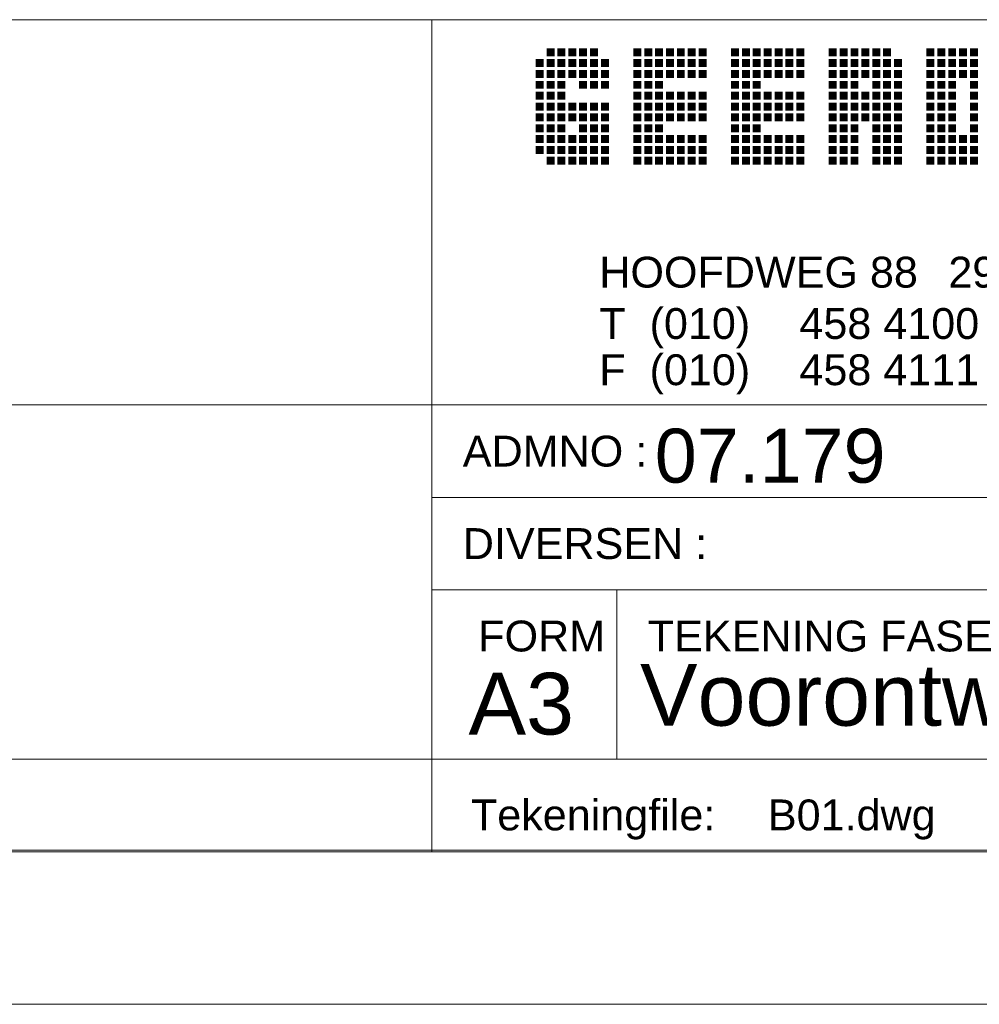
# Model space of a CAD drawing. Header units: millimetres. Extents: x 0 to 84100, y 0 to 59400.
# Tile 7 of 10: x 72936 to 79160, y 0 to 6390. Entities that reach past the tile are written whole.
import ezdxf

# ---------------------------------------------------------------- set-up
doc = ezdxf.new("R2010")
doc.units = ezdxf.units.MM
doc.header["$LTSCALE"] = 1016
doc.layers.get('0').update_dxf_attribs({"lineweight": 0})
for name, color, linetype, lineweight in [('00att025', 2, 'Continuous', 0), ('00kad025', 2, 'Continuous', 0), ('00kad070', 5, 'Continuous', 0), ('BL$2----', 7, 'Continuous', 0), ('BL$4----', 7, 'Continuous', 0), ('LAAG_1', 160, 'Continuous', 0)]:
    doc.layers.add(name, color=color, linetype=linetype, lineweight=lineweight)
doc.styles.add('Arial', font='Arial')

# ---------------------------------------------------------------- blocks, each defined once
blk = doc.blocks.new('Groep-3')
at = {"layer": '00kad025', "color": 19, "linetype": 'Continuous', "lineweight": 0}
blk.add_line((-44768.9, -29700), (39331.1, -29700), dxfattribs=at)
at = {"layer": '00kad070', "color": 19, "linetype": 'Continuous', "lineweight": 0}
blk.add_line((-43768.9, -28700), (38331.1, -28700), dxfattribs=at)
blk = doc.blocks.new('Groep-4')
at = {"layer": 'LAAG_1', "linetype": 'Continuous', "lineweight": 0}
for points in [[(31584.5, -23495.7), (31584.5, -23547.4), (31636.3, -23547.4), (31636.3, -23495.7), (31632.4, -23495.7)], [(31654.9, -23495.7), (31654.9, -23547.4), (31706.7, -23547.4), (31706.7, -23495.7), (31702.8, -23495.7)], [(31725.3, -23495.7), (31725.3, -23547.4), (31777.1, -23547.4), (31777.1, -23495.7), (31773.2, -23495.7)], [(31795.7, -23495.7), (31795.7, -23547.4), (31847.5, -23547.4), (31847.5, -23495.7), (31843.6, -23495.7)], [(31866.1, -23495.7), (31866.1, -23547.4), (31917.9, -23547.4), (31917.9, -23495.7), (31914, -23495.7)], [(32147.8, -23495.7), (32147.8, -23547.4), (32199.5, -23547.4), (32199.5, -23495.7), (32195.6, -23495.7)], [(32218.2, -23495.7), (32218.2, -23547.4), (32269.9, -23547.4), (32269.9, -23495.7), (32266, -23495.7)], [(32288.5, -23495.7), (32288.5, -23547.4), (32340.3, -23547.4), (32340.3, -23495.7), (32336.4, -23495.7)], [(32359, -23495.7), (32359, -23547.4), (32410.7, -23547.4), (32410.7, -23495.7), (32406.8, -23495.7)], [(32429.4, -23495.7), (32429.4, -23547.4), (32481.1, -23547.4), (32481.1, -23495.7), (32477.2, -23495.7)], [(32499.8, -23495.7), (32499.8, -23547.4), (32551.5, -23547.4), (32551.5, -23495.7), (32547.6, -23495.7)], [(32570.2, -23495.7), (32570.2, -23547.4), (32621.9, -23547.4), (32621.9, -23495.7), (32618, -23495.7)], [(32781.4, -23495.7), (32781.4, -23547.4), (32833.1, -23547.4), (32833.1, -23495.7), (32829.2, -23495.7)], [(32851.8, -23495.7), (32851.8, -23547.4), (32903.5, -23547.4), (32903.5, -23495.7), (32899.7, -23495.7)], [(32922.2, -23495.7), (32922.2, -23547.4), (32974, -23547.4), (32974, -23495.7), (32970.1, -23495.7)], [(32992.6, -23495.7), (32992.6, -23547.4), (33044.3, -23547.4), (33044.3, -23495.7), (33040.5, -23495.7)], [(33063, -23495.7), (33063, -23547.4), (33114.7, -23547.4), (33114.7, -23495.7), (33110.9, -23495.7)], [(33133.4, -23495.7), (33133.4, -23547.4), (33185.1, -23547.4), (33185.1, -23495.7), (33181.3, -23495.7)], [(33203.8, -23495.7), (33203.8, -23547.4), (33255.5, -23547.4), (33255.5, -23495.7), (33251.7, -23495.7)], [(33415, -23495.7), (33415, -23547.4), (33466.7, -23547.4), (33466.7, -23495.7), (33462.8, -23495.7)], [(33485.4, -23495.7), (33485.4, -23547.4), (33537.1, -23547.4), (33537.1, -23495.7), (33533.2, -23495.7)], [(33555.8, -23495.7), (33555.8, -23547.4), (33607.5, -23547.4), (33607.5, -23495.7), (33603.6, -23495.7)], [(33626.2, -23495.7), (33626.2, -23547.4), (33677.9, -23547.4), (33677.9, -23495.7), (33674, -23495.7)], [(33696.6, -23495.7), (33696.6, -23547.4), (33748.3, -23547.4), (33748.3, -23495.7), (33744.4, -23495.7)], [(33766.9, -23495.7), (33766.9, -23547.4), (33818.7, -23547.4), (33818.7, -23495.7), (33814.8, -23495.7)], [(34048.5, -23495.7), (34048.5, -23547.4), (34100.3, -23547.4), (34100.3, -23495.7), (34096.4, -23495.7)], [(34118.9, -23495.7), (34118.9, -23547.4), (34170.7, -23547.4), (34170.7, -23495.7), (34166.8, -23495.7)], [(34189.3, -23495.7), (34189.3, -23547.4), (34241.1, -23547.4), (34241.1, -23495.7), (34237.2, -23495.7)], [(34259.7, -23495.7), (34259.7, -23547.4), (34311.5, -23547.4), (34311.5, -23495.7), (34307.6, -23495.7)], [(34330.1, -23495.7), (34330.1, -23547.4), (34381.9, -23547.4), (34381.9, -23495.7), (34378, -23495.7)], [(31514.1, -23566.1), (31514.1, -23617.8), (31565.9, -23617.8), (31565.9, -23566.1), (31562, -23566.1)], [(31584.5, -23566.1), (31584.5, -23617.8), (31636.3, -23617.8), (31636.3, -23566.1), (31632.4, -23566.1)], [(31654.9, -23566.1), (31654.9, -23617.8), (31706.7, -23617.8), (31706.7, -23566.1), (31702.8, -23566.1)], [(31725.3, -23566.1), (31725.3, -23617.8), (31777.1, -23617.8), (31777.1, -23566.1), (31773.2, -23566.1)], [(31795.7, -23566.1), (31795.7, -23617.8), (31847.5, -23617.8), (31847.5, -23566.1), (31843.6, -23566.1)], [(31866.1, -23566.1), (31866.1, -23617.8), (31917.9, -23617.8), (31917.9, -23566.1), (31914, -23566.1)], [(31936.5, -23566.1), (31936.5, -23617.8), (31988.3, -23617.8), (31988.3, -23566.1), (31984.4, -23566.1)], [(32147.8, -23566.1), (32147.8, -23617.8), (32199.5, -23617.8), (32199.5, -23566.1), (32195.6, -23566.1)], [(32218.2, -23566.1), (32218.2, -23617.8), (32269.9, -23617.8), (32269.9, -23566.1), (32266, -23566.1)], [(32288.5, -23566.1), (32288.5, -23617.8), (32340.3, -23617.8), (32340.3, -23566.1), (32336.4, -23566.1)], [(32359, -23566.1), (32359, -23617.8), (32410.7, -23617.8), (32410.7, -23566.1), (32406.8, -23566.1)], [(32429.4, -23566.1), (32429.4, -23617.8), (32481.1, -23617.8), (32481.1, -23566.1), (32477.2, -23566.1)], [(32499.8, -23566.1), (32499.8, -23617.8), (32551.5, -23617.8), (32551.5, -23566.1), (32547.6, -23566.1)], [(32570.2, -23566.1), (32570.2, -23617.8), (32621.9, -23617.8), (32621.9, -23566.1), (32618, -23566.1)], [(32781.4, -23566.1), (32781.4, -23617.8), (32833.1, -23617.8), (32833.1, -23566.1), (32829.2, -23566.1)], [(32851.8, -23566.1), (32851.8, -23617.8), (32903.5, -23617.8), (32903.5, -23566.1), (32899.7, -23566.1)], [(32922.2, -23566.1), (32922.2, -23617.8), (32974, -23617.8), (32974, -23566.1), (32970.1, -23566.1)], [(32992.6, -23566.1), (32992.6, -23617.8), (33044.3, -23617.8), (33044.3, -23566.1), (33040.5, -23566.1)], [(33063, -23566.1), (33063, -23617.8), (33114.7, -23617.8), (33114.7, -23566.1), (33110.9, -23566.1)], [(33133.4, -23566.1), (33133.4, -23617.8), (33185.1, -23617.8), (33185.1, -23566.1), (33181.3, -23566.1)], [(33203.8, -23566.1), (33203.8, -23617.8), (33255.5, -23617.8), (33255.5, -23566.1), (33251.7, -23566.1)], [(33415, -23566.1), (33415, -23617.8), (33466.7, -23617.8), (33466.7, -23566.1), (33462.8, -23566.1)], [(33485.4, -23566.1), (33485.4, -23617.8), (33537.1, -23617.8), (33537.1, -23566.1), (33533.2, -23566.1)], [(33555.8, -23566.1), (33555.8, -23617.8), (33607.5, -23617.8), (33607.5, -23566.1), (33603.6, -23566.1)], [(33626.2, -23566.1), (33626.2, -23617.8), (33677.9, -23617.8), (33677.9, -23566.1), (33674, -23566.1)], [(33696.6, -23566.1), (33696.6, -23617.8), (33748.3, -23617.8), (33748.3, -23566.1), (33744.4, -23566.1)], [(33766.9, -23566.1), (33766.9, -23617.8), (33818.7, -23617.8), (33818.7, -23566.1), (33814.8, -23566.1)], [(33837.3, -23566.1), (33837.3, -23617.8), (33889.1, -23617.8), (33889.1, -23566.1), (33885.2, -23566.1)], [(34048.5, -23566.1), (34048.5, -23617.8), (34100.3, -23617.8), (34100.3, -23566.1), (34096.4, -23566.1)], [(34118.9, -23566.1), (34118.9, -23617.8), (34170.7, -23617.8), (34170.7, -23566.1), (34166.8, -23566.1)], [(34189.3, -23566.1), (34189.3, -23617.8), (34241.1, -23617.8), (34241.1, -23566.1), (34237.2, -23566.1)], [(34259.7, -23566.1), (34259.7, -23617.8), (34311.5, -23617.8), (34311.5, -23566.1), (34307.6, -23566.1)], [(34330.1, -23566.1), (34330.1, -23617.8), (34381.9, -23617.8), (34381.9, -23566.1), (34378, -23566.1)], [(31514.1, -23636.5), (31514.1, -23688.2), (31565.9, -23688.2), (31565.9, -23636.5), (31562, -23636.5)], [(31584.5, -23636.5), (31584.5, -23688.2), (31636.3, -23688.2), (31636.3, -23636.5), (31632.4, -23636.5)], [(31654.9, -23636.5), (31654.9, -23688.2), (31706.7, -23688.2), (31706.7, -23636.5), (31702.8, -23636.5)], [(31725.3, -23636.5), (31725.3, -23688.2), (31777.1, -23688.2), (31777.1, -23636.5), (31773.2, -23636.5)], [(31795.7, -23636.5), (31795.7, -23688.2), (31847.5, -23688.2), (31847.5, -23636.5), (31843.6, -23636.5)], [(31866.1, -23636.5), (31866.1, -23688.2), (31917.9, -23688.2), (31917.9, -23636.5), (31914, -23636.5)], [(31936.5, -23636.5), (31936.5, -23688.2), (31988.3, -23688.2), (31988.3, -23636.5), (31984.4, -23636.5)], [(32147.8, -23636.5), (32147.8, -23688.2), (32199.5, -23688.2), (32199.5, -23636.5), (32195.6, -23636.5)], [(32218.2, -23636.5), (32218.2, -23688.2), (32269.9, -23688.2), (32269.9, -23636.5), (32266, -23636.5)], [(32288.5, -23636.5), (32288.5, -23688.2), (32340.3, -23688.2), (32340.3, -23636.5), (32336.4, -23636.5)], [(32359, -23636.5), (32359, -23688.2), (32410.7, -23688.2), (32410.7, -23636.5), (32406.8, -23636.5)], [(32429.4, -23636.5), (32429.4, -23688.2), (32481.1, -23688.2), (32481.1, -23636.5), (32477.2, -23636.5)], [(32499.8, -23636.5), (32499.8, -23688.2), (32551.5, -23688.2), (32551.5, -23636.5), (32547.6, -23636.5)], [(32570.2, -23636.5), (32570.2, -23688.2), (32621.9, -23688.2), (32621.9, -23636.5), (32618, -23636.5)], [(32781.4, -23636.5), (32781.4, -23688.2), (32833.1, -23688.2), (32833.1, -23636.5), (32829.2, -23636.5)], [(32851.8, -23636.5), (32851.8, -23688.2), (32903.5, -23688.2), (32903.5, -23636.5), (32899.7, -23636.5)], [(32922.2, -23636.5), (32922.2, -23688.2), (32974, -23688.2), (32974, -23636.5), (32970.1, -23636.5)], [(32992.6, -23636.5), (32992.6, -23688.2), (33044.3, -23688.2), (33044.3, -23636.5), (33040.5, -23636.5)], [(33063, -23636.5), (33063, -23688.2), (33114.7, -23688.2), (33114.7, -23636.5), (33110.9, -23636.5)], [(33133.4, -23636.5), (33133.4, -23688.2), (33185.1, -23688.2), (33185.1, -23636.5), (33181.3, -23636.5)], [(33203.8, -23636.5), (33203.8, -23688.2), (33255.5, -23688.2), (33255.5, -23636.5), (33251.7, -23636.5)], [(33415, -23636.5), (33415, -23688.2), (33466.7, -23688.2), (33466.7, -23636.5), (33462.8, -23636.5)], [(33485.4, -23636.5), (33485.4, -23688.2), (33537.1, -23688.2), (33537.1, -23636.5), (33533.2, -23636.5)], [(33555.8, -23636.5), (33555.8, -23688.2), (33607.5, -23688.2), (33607.5, -23636.5), (33603.6, -23636.5)], [(33626.2, -23636.5), (33626.2, -23688.2), (33677.9, -23688.2), (33677.9, -23636.5), (33674, -23636.5)], [(33696.6, -23636.5), (33696.6, -23688.2), (33748.3, -23688.2), (33748.3, -23636.5), (33744.4, -23636.5)], [(33766.9, -23636.5), (33766.9, -23688.2), (33818.7, -23688.2), (33818.7, -23636.5), (33814.8, -23636.5)], [(33837.3, -23636.5), (33837.3, -23688.2), (33889.1, -23688.2), (33889.1, -23636.5), (33885.2, -23636.5)], [(34048.5, -23636.5), (34048.5, -23688.2), (34100.3, -23688.2), (34100.3, -23636.5), (34096.4, -23636.5)], [(34118.9, -23636.5), (34118.9, -23688.2), (34170.7, -23688.2), (34170.7, -23636.5), (34166.8, -23636.5)], [(34189.3, -23636.5), (34189.3, -23688.2), (34241.1, -23688.2), (34241.1, -23636.5), (34237.2, -23636.5)], [(34259.7, -23636.5), (34259.7, -23688.2), (34311.5, -23688.2), (34311.5, -23636.5), (34307.6, -23636.5)], [(34330.1, -23636.5), (34330.1, -23688.2), (34381.9, -23688.2), (34381.9, -23636.5), (34378, -23636.5)], [(31514.1, -23706.9), (31514.1, -23758.6), (31565.9, -23758.6), (31565.9, -23706.9), (31562, -23706.9)], [(31584.5, -23706.9), (31584.5, -23758.6), (31636.3, -23758.6), (31636.3, -23706.9), (31632.4, -23706.9)], [(31654.9, -23706.9), (31654.9, -23758.6), (31706.7, -23758.6), (31706.7, -23706.9), (31702.8, -23706.9)], [(31795.7, -23706.9), (31795.7, -23758.6), (31847.5, -23758.6), (31847.5, -23706.9), (31843.6, -23706.9)], [(31866.1, -23706.9), (31866.1, -23758.6), (31917.9, -23758.6), (31917.9, -23706.9), (31914, -23706.9)], [(31936.5, -23706.9), (31936.5, -23758.6), (31988.3, -23758.6), (31988.3, -23706.9), (31984.4, -23706.9)], [(32147.8, -23706.9), (32147.8, -23758.6), (32199.5, -23758.6), (32199.5, -23706.9), (32195.6, -23706.9)], [(32218.2, -23706.9), (32218.2, -23758.6), (32269.9, -23758.6), (32269.9, -23706.9), (32266, -23706.9)], [(32288.5, -23706.9), (32288.5, -23758.6), (32340.3, -23758.6), (32340.3, -23706.9), (32336.4, -23706.9)], [(32781.4, -23706.9), (32781.4, -23758.6), (32833.1, -23758.6), (32833.1, -23706.9), (32829.2, -23706.9)], [(32851.8, -23706.9), (32851.8, -23758.6), (32903.5, -23758.6), (32903.5, -23706.9), (32899.7, -23706.9)], [(32922.2, -23706.9), (32922.2, -23758.6), (32974, -23758.6), (32974, -23706.9), (32970.1, -23706.9)], [(33415, -23706.9), (33415, -23758.6), (33466.7, -23758.6), (33466.7, -23706.9), (33462.8, -23706.9)], [(33485.4, -23706.9), (33485.4, -23758.6), (33537.1, -23758.6), (33537.1, -23706.9), (33533.2, -23706.9)], [(33555.8, -23706.9), (33555.8, -23758.6), (33607.5, -23758.6), (33607.5, -23706.9), (33603.6, -23706.9)], [(33696.6, -23706.9), (33696.6, -23758.6), (33748.3, -23758.6), (33748.3, -23706.9), (33744.4, -23706.9)], [(33766.9, -23706.9), (33766.9, -23758.6), (33818.7, -23758.6), (33818.7, -23706.9), (33814.8, -23706.9)], [(33837.3, -23706.9), (33837.3, -23758.6), (33889.1, -23758.6), (33889.1, -23706.9), (33885.2, -23706.9)], [(34048.5, -23706.9), (34048.5, -23758.6), (34100.3, -23758.6), (34100.3, -23706.9), (34096.4, -23706.9)], [(34118.9, -23706.9), (34118.9, -23758.6), (34170.7, -23758.6), (34170.7, -23706.9), (34166.8, -23706.9)], [(34189.3, -23706.9), (34189.3, -23758.6), (34241.1, -23758.6), (34241.1, -23706.9), (34237.2, -23706.9)], [(34330.1, -23706.9), (34330.1, -23758.6), (34381.9, -23758.6), (34381.9, -23706.9), (34378, -23706.9)], [(31514.1, -23777.3), (31514.1, -23829), (31565.9, -23829), (31565.9, -23777.3), (31562, -23777.3)], [(31584.5, -23777.3), (31584.5, -23829), (31636.3, -23829), (31636.3, -23777.3), (31632.4, -23777.3)], [(31654.9, -23777.3), (31654.9, -23829), (31706.7, -23829), (31706.7, -23777.3), (31702.8, -23777.3)], [(32147.8, -23777.3), (32147.8, -23829), (32199.5, -23829), (32199.5, -23777.3), (32195.6, -23777.3)], [(32218.2, -23777.3), (32218.2, -23829), (32269.9, -23829), (32269.9, -23777.3), (32266, -23777.3)], [(32288.5, -23777.3), (32288.5, -23829), (32340.3, -23829), (32340.3, -23777.3), (32336.4, -23777.3)], [(32359, -23777.3), (32359, -23829), (32410.7, -23829), (32410.7, -23777.3), (32406.8, -23777.3)], [(32429.4, -23777.3), (32429.4, -23829), (32481.1, -23829), (32481.1, -23777.3), (32477.2, -23777.3)], [(32499.8, -23777.3), (32499.8, -23829), (32551.5, -23829), (32551.5, -23777.3), (32547.6, -23777.3)], [(32570.2, -23777.3), (32570.2, -23829), (32621.9, -23829), (32621.9, -23777.3), (32618, -23777.3)], [(32781.4, -23777.3), (32781.4, -23829), (32833.1, -23829), (32833.1, -23777.3), (32829.2, -23777.3)], [(32851.8, -23777.3), (32851.8, -23829), (32903.5, -23829), (32903.5, -23777.3), (32899.7, -23777.3)], [(32922.2, -23777.3), (32922.2, -23829), (32974, -23829), (32974, -23777.3), (32970.1, -23777.3)], [(32992.6, -23777.3), (32992.6, -23829), (33044.3, -23829), (33044.3, -23777.3), (33040.5, -23777.3)], [(33063, -23777.3), (33063, -23829), (33114.7, -23829), (33114.7, -23777.3), (33110.9, -23777.3)], [(33133.4, -23777.3), (33133.4, -23829), (33185.1, -23829), (33185.1, -23777.3), (33181.3, -23777.3)], [(33203.8, -23777.3), (33203.8, -23829), (33255.5, -23829), (33255.5, -23777.3), (33251.7, -23777.3)], [(33415, -23777.3), (33415, -23829), (33466.7, -23829), (33466.7, -23777.3), (33462.8, -23777.3)], [(33485.4, -23777.3), (33485.4, -23829), (33537.1, -23829), (33537.1, -23777.3), (33533.2, -23777.3)], [(33555.8, -23777.3), (33555.8, -23829), (33607.5, -23829), (33607.5, -23777.3), (33603.6, -23777.3)], [(33626.2, -23777.3), (33626.2, -23829), (33677.9, -23829), (33677.9, -23777.3), (33674, -23777.3)], [(33696.6, -23777.3), (33696.6, -23829), (33748.3, -23829), (33748.3, -23777.3), (33744.4, -23777.3)], [(33766.9, -23777.3), (33766.9, -23829), (33818.7, -23829), (33818.7, -23777.3), (33814.8, -23777.3)], [(33837.3, -23777.3), (33837.3, -23829), (33889.1, -23829), (33889.1, -23777.3), (33885.2, -23777.3)], [(34048.5, -23777.3), (34048.5, -23829), (34100.3, -23829), (34100.3, -23777.3), (34096.4, -23777.3)], [(34118.9, -23777.3), (34118.9, -23829), (34170.7, -23829), (34170.7, -23777.3), (34166.8, -23777.3)], [(34189.3, -23777.3), (34189.3, -23829), (34241.1, -23829), (34241.1, -23777.3), (34237.2, -23777.3)], [(34330.1, -23777.3), (34330.1, -23829), (34381.9, -23829), (34381.9, -23777.3), (34378, -23777.3)], [(31514.1, -23847.7), (31514.1, -23899.5), (31565.9, -23899.5), (31565.9, -23847.7), (31562, -23847.7)], [(31584.5, -23847.7), (31584.5, -23899.5), (31636.3, -23899.5), (31636.3, -23847.7), (31632.4, -23847.7)], [(31654.9, -23847.7), (31654.9, -23899.5), (31706.7, -23899.5), (31706.7, -23847.7), (31702.8, -23847.7)], [(31725.3, -23847.7), (31725.3, -23899.5), (31777.1, -23899.5), (31777.1, -23847.7), (31773.2, -23847.7)], [(31795.7, -23847.7), (31795.7, -23899.5), (31847.5, -23899.5), (31847.5, -23847.7), (31843.6, -23847.7)], [(31866.1, -23847.7), (31866.1, -23899.5), (31917.9, -23899.5), (31917.9, -23847.7), (31914, -23847.7)], [(31936.5, -23847.7), (31936.5, -23899.5), (31988.3, -23899.5), (31988.3, -23847.7), (31984.4, -23847.7)], [(32147.8, -23847.7), (32147.8, -23899.5), (32199.5, -23899.5), (32199.5, -23847.7), (32195.6, -23847.7)], [(32218.2, -23847.7), (32218.2, -23899.5), (32269.9, -23899.5), (32269.9, -23847.7), (32266, -23847.7)], [(32288.5, -23847.7), (32288.5, -23899.5), (32340.3, -23899.5), (32340.3, -23847.7), (32336.4, -23847.7)], [(32359, -23847.7), (32359, -23899.5), (32410.7, -23899.5), (32410.7, -23847.7), (32406.8, -23847.7)], [(32429.4, -23847.7), (32429.4, -23899.5), (32481.1, -23899.5), (32481.1, -23847.7), (32477.2, -23847.7)], [(32499.8, -23847.7), (32499.8, -23899.5), (32551.5, -23899.5), (32551.5, -23847.7), (32547.6, -23847.7)], [(32570.2, -23847.7), (32570.2, -23899.5), (32621.9, -23899.5), (32621.9, -23847.7), (32618, -23847.7)], [(32781.4, -23847.7), (32781.4, -23899.5), (32833.1, -23899.5), (32833.1, -23847.7), (32829.2, -23847.7)], [(32851.8, -23847.7), (32851.8, -23899.5), (32903.5, -23899.5), (32903.5, -23847.7), (32899.7, -23847.7)], [(32922.2, -23847.7), (32922.2, -23899.5), (32974, -23899.5), (32974, -23847.7), (32970.1, -23847.7)], [(32992.6, -23847.7), (32992.6, -23899.5), (33044.3, -23899.5), (33044.3, -23847.7), (33040.5, -23847.7)], [(33063, -23847.7), (33063, -23899.5), (33114.7, -23899.5), (33114.7, -23847.7), (33110.9, -23847.7)], [(33133.4, -23847.7), (33133.4, -23899.5), (33185.1, -23899.5), (33185.1, -23847.7), (33181.3, -23847.7)], [(33203.8, -23847.7), (33203.8, -23899.5), (33255.5, -23899.5), (33255.5, -23847.7), (33251.7, -23847.7)], [(33415, -23847.7), (33415, -23899.5), (33466.7, -23899.5), (33466.7, -23847.7), (33462.8, -23847.7)], [(33485.4, -23847.7), (33485.4, -23899.5), (33537.1, -23899.5), (33537.1, -23847.7), (33533.2, -23847.7)], [(33555.8, -23847.7), (33555.8, -23899.5), (33607.5, -23899.5), (33607.5, -23847.7), (33603.6, -23847.7)], [(33626.2, -23847.7), (33626.2, -23899.5), (33677.9, -23899.5), (33677.9, -23847.7), (33674, -23847.7)], [(33696.6, -23847.7), (33696.6, -23899.5), (33748.3, -23899.5), (33748.3, -23847.7), (33744.4, -23847.7)], [(33766.9, -23847.7), (33766.9, -23899.5), (33818.7, -23899.5), (33818.7, -23847.7), (33814.8, -23847.7)], [(33837.3, -23847.7), (33837.3, -23899.5), (33889.1, -23899.5), (33889.1, -23847.7), (33885.2, -23847.7)], [(34048.5, -23847.7), (34048.5, -23899.5), (34100.3, -23899.5), (34100.3, -23847.7), (34096.4, -23847.7)], [(34118.9, -23847.7), (34118.9, -23899.5), (34170.7, -23899.5), (34170.7, -23847.7), (34166.8, -23847.7)], [(34189.3, -23847.7), (34189.3, -23899.5), (34241.1, -23899.5), (34241.1, -23847.7), (34237.2, -23847.7)], [(34330.1, -23847.7), (34330.1, -23899.5), (34381.9, -23899.5), (34381.9, -23847.7), (34378, -23847.7)], [(31514.1, -23918.1), (31514.1, -23969.8), (31565.9, -23969.8), (31565.9, -23918.1), (31562, -23918.1)], [(31584.5, -23918.1), (31584.5, -23969.8), (31636.3, -23969.8), (31636.3, -23918.1), (31632.4, -23918.1)], [(31654.9, -23918.1), (31654.9, -23969.8), (31706.7, -23969.8), (31706.7, -23918.1), (31702.8, -23918.1)], [(31725.3, -23918.1), (31725.3, -23969.8), (31777.1, -23969.8), (31777.1, -23918.1), (31773.2, -23918.1)], [(31795.7, -23918.1), (31795.7, -23969.8), (31847.5, -23969.8), (31847.5, -23918.1), (31843.6, -23918.1)], [(31866.1, -23918.1), (31866.1, -23969.8), (31917.9, -23969.8), (31917.9, -23918.1), (31914, -23918.1)], [(31936.5, -23918.1), (31936.5, -23969.8), (31988.3, -23969.8), (31988.3, -23918.1), (31984.4, -23918.1)], [(32147.8, -23918.1), (32147.8, -23969.8), (32199.5, -23969.8), (32199.5, -23918.1), (32195.6, -23918.1)], [(32218.2, -23918.1), (32218.2, -23969.8), (32269.9, -23969.8), (32269.9, -23918.1), (32266, -23918.1)], [(32288.5, -23918.1), (32288.5, -23969.8), (32340.3, -23969.8), (32340.3, -23918.1), (32336.4, -23918.1)], [(32359, -23918.1), (32359, -23969.8), (32410.7, -23969.8), (32410.7, -23918.1), (32406.8, -23918.1)], [(32429.4, -23918.1), (32429.4, -23969.8), (32481.1, -23969.8), (32481.1, -23918.1), (32477.2, -23918.1)], [(32499.8, -23918.1), (32499.8, -23969.8), (32551.5, -23969.8), (32551.5, -23918.1), (32547.6, -23918.1)], [(32570.2, -23918.1), (32570.2, -23969.8), (32621.9, -23969.8), (32621.9, -23918.1), (32618, -23918.1)], [(32781.4, -23918.1), (32781.4, -23969.8), (32833.1, -23969.8), (32833.1, -23918.1), (32829.2, -23918.1)], [(32851.8, -23918.1), (32851.8, -23969.8), (32903.5, -23969.8), (32903.5, -23918.1), (32899.7, -23918.1)], [(32922.2, -23918.1), (32922.2, -23969.8), (32974, -23969.8), (32974, -23918.1), (32970.1, -23918.1)], [(32992.6, -23918.1), (32992.6, -23969.8), (33044.3, -23969.8), (33044.3, -23918.1), (33040.5, -23918.1)], [(33063, -23918.1), (33063, -23969.8), (33114.7, -23969.8), (33114.7, -23918.1), (33110.9, -23918.1)], [(33133.4, -23918.1), (33133.4, -23969.8), (33185.1, -23969.8), (33185.1, -23918.1), (33181.3, -23918.1)], [(33203.8, -23918.1), (33203.8, -23969.8), (33255.5, -23969.8), (33255.5, -23918.1), (33251.7, -23918.1)], [(33415, -23918.1), (33415, -23969.8), (33466.7, -23969.8), (33466.7, -23918.1), (33462.8, -23918.1)], [(33485.4, -23918.1), (33485.4, -23969.8), (33537.1, -23969.8), (33537.1, -23918.1), (33533.2, -23918.1)], [(33555.8, -23918.1), (33555.8, -23969.8), (33607.5, -23969.8), (33607.5, -23918.1), (33603.6, -23918.1)], [(33626.2, -23918.1), (33626.2, -23969.8), (33677.9, -23969.8), (33677.9, -23918.1), (33674, -23918.1)], [(33696.6, -23918.1), (33696.6, -23969.8), (33748.3, -23969.8), (33748.3, -23918.1), (33744.4, -23918.1)], [(33766.9, -23918.1), (33766.9, -23969.8), (33818.7, -23969.8), (33818.7, -23918.1), (33814.8, -23918.1)], [(33837.3, -23918.1), (33837.3, -23969.8), (33889.1, -23969.8), (33889.1, -23918.1), (33885.2, -23918.1)], [(34048.5, -23918.1), (34048.5, -23969.8), (34100.3, -23969.8), (34100.3, -23918.1), (34096.4, -23918.1)], [(34118.9, -23918.1), (34118.9, -23969.8), (34170.7, -23969.8), (34170.7, -23918.1), (34166.8, -23918.1)], [(34189.3, -23918.1), (34189.3, -23969.8), (34241.1, -23969.8), (34241.1, -23918.1), (34237.2, -23918.1)], [(34330.1, -23918.1), (34330.1, -23969.8), (34381.9, -23969.8), (34381.9, -23918.1), (34378, -23918.1)], [(31514.1, -23988.5), (31514.1, -24040.2), (31565.9, -24040.2), (31565.9, -23988.5), (31562, -23988.5)], [(31584.5, -23988.5), (31584.5, -24040.2), (31636.3, -24040.2), (31636.3, -23988.5), (31632.4, -23988.5)], [(31654.9, -23988.5), (31654.9, -24040.2), (31706.7, -24040.2), (31706.7, -23988.5), (31702.8, -23988.5)], [(31795.7, -23988.5), (31795.7, -24040.2), (31847.5, -24040.2), (31847.5, -23988.5), (31843.6, -23988.5)], [(31866.1, -23988.5), (31866.1, -24040.2), (31917.9, -24040.2), (31917.9, -23988.5), (31914, -23988.5)], [(31936.5, -23988.5), (31936.5, -24040.2), (31988.3, -24040.2), (31988.3, -23988.5), (31984.4, -23988.5)], [(32147.8, -23988.5), (32147.8, -24040.2), (32199.5, -24040.2), (32199.5, -23988.5), (32195.6, -23988.5)], [(32218.2, -23988.5), (32218.2, -24040.2), (32269.9, -24040.2), (32269.9, -23988.5), (32266, -23988.5)], [(32288.5, -23988.5), (32288.5, -24040.2), (32340.3, -24040.2), (32340.3, -23988.5), (32336.4, -23988.5)], [(32781.4, -23988.5), (32781.4, -24040.2), (32833.1, -24040.2), (32833.1, -23988.5), (32829.2, -23988.5)], [(32851.8, -23988.5), (32851.8, -24040.2), (32903.5, -24040.2), (32903.5, -23988.5), (32899.7, -23988.5)], [(32922.2, -23988.5), (32922.2, -24040.2), (32974, -24040.2), (32974, -23988.5), (32970.1, -23988.5)], [(33415, -23988.5), (33415, -24040.2), (33466.7, -24040.2), (33466.7, -23988.5), (33462.8, -23988.5)], [(33485.4, -23988.5), (33485.4, -24040.2), (33537.1, -24040.2), (33537.1, -23988.5), (33533.2, -23988.5)], [(33555.8, -23988.5), (33555.8, -24040.2), (33607.5, -24040.2), (33607.5, -23988.5), (33603.6, -23988.5)], [(33696.6, -23988.5), (33696.6, -24040.2), (33748.3, -24040.2), (33748.3, -23988.5), (33744.4, -23988.5)], [(33766.9, -23988.5), (33766.9, -24040.2), (33818.7, -24040.2), (33818.7, -23988.5), (33814.8, -23988.5)], [(33837.3, -23988.5), (33837.3, -24040.2), (33889.1, -24040.2), (33889.1, -23988.5), (33885.2, -23988.5)], [(34048.5, -23988.5), (34048.5, -24040.2), (34100.3, -24040.2), (34100.3, -23988.5), (34096.4, -23988.5)], [(34118.9, -23988.5), (34118.9, -24040.2), (34170.7, -24040.2), (34170.7, -23988.5), (34166.8, -23988.5)], [(34189.3, -23988.5), (34189.3, -24040.2), (34241.1, -24040.2), (34241.1, -23988.5), (34237.2, -23988.5)], [(34330.1, -23988.5), (34330.1, -24040.2), (34381.9, -24040.2), (34381.9, -23988.5), (34378, -23988.5)], [(31514.1, -24058.9), (31514.1, -24110.6), (31565.9, -24110.6), (31565.9, -24058.9), (31562, -24058.9)], [(31584.5, -24058.9), (31584.5, -24110.6), (31636.3, -24110.6), (31636.3, -24058.9), (31632.4, -24058.9)], [(31654.9, -24058.9), (31654.9, -24110.6), (31706.7, -24110.6), (31706.7, -24058.9), (31702.8, -24058.9)], [(31725.3, -24058.9), (31725.3, -24110.6), (31777.1, -24110.6), (31777.1, -24058.9), (31773.2, -24058.9)], [(31795.7, -24058.9), (31795.7, -24110.6), (31847.5, -24110.6), (31847.5, -24058.9), (31843.6, -24058.9)], [(31866.1, -24058.9), (31866.1, -24110.6), (31917.9, -24110.6), (31917.9, -24058.9), (31914, -24058.9)], [(31936.5, -24058.9), (31936.5, -24110.6), (31988.3, -24110.6), (31988.3, -24058.9), (31984.4, -24058.9)], [(32147.8, -24058.9), (32147.8, -24110.6), (32199.5, -24110.6), (32199.5, -24058.9), (32195.6, -24058.9)], [(32218.2, -24058.9), (32218.2, -24110.6), (32269.9, -24110.6), (32269.9, -24058.9), (32266, -24058.9)], [(32288.5, -24058.9), (32288.5, -24110.6), (32340.3, -24110.6), (32340.3, -24058.9), (32336.4, -24058.9)], [(32359, -24058.9), (32359, -24110.6), (32410.7, -24110.6), (32410.7, -24058.9), (32406.8, -24058.9)], [(32429.4, -24058.9), (32429.4, -24110.6), (32481.1, -24110.6), (32481.1, -24058.9), (32477.2, -24058.9)], [(32499.8, -24058.9), (32499.8, -24110.6), (32551.5, -24110.6), (32551.5, -24058.9), (32547.6, -24058.9)], [(32570.2, -24058.9), (32570.2, -24110.6), (32621.9, -24110.6), (32621.9, -24058.9), (32618, -24058.9)], [(32781.4, -24058.9), (32781.4, -24110.6), (32833.1, -24110.6), (32833.1, -24058.9), (32829.2, -24058.9)], [(32851.8, -24058.9), (32851.8, -24110.6), (32903.5, -24110.6), (32903.5, -24058.9), (32899.7, -24058.9)], [(32922.2, -24058.9), (32922.2, -24110.6), (32974, -24110.6), (32974, -24058.9), (32970.1, -24058.9)], [(32992.6, -24058.9), (32992.6, -24110.6), (33044.3, -24110.6), (33044.3, -24058.9), (33040.5, -24058.9)], [(33063, -24058.9), (33063, -24110.6), (33114.7, -24110.6), (33114.7, -24058.9), (33110.9, -24058.9)], [(33133.4, -24058.9), (33133.4, -24110.6), (33185.1, -24110.6), (33185.1, -24058.9), (33181.3, -24058.9)], [(33203.8, -24058.9), (33203.8, -24110.6), (33255.5, -24110.6), (33255.5, -24058.9), (33251.7, -24058.9)], [(33415, -24058.9), (33415, -24110.6), (33466.7, -24110.6), (33466.7, -24058.9), (33462.8, -24058.9)], [(33485.4, -24058.9), (33485.4, -24110.6), (33537.1, -24110.6), (33537.1, -24058.9), (33533.2, -24058.9)], [(33555.8, -24058.9), (33555.8, -24110.6), (33607.5, -24110.6), (33607.5, -24058.9), (33603.6, -24058.9)], [(33696.6, -24058.9), (33696.6, -24110.6), (33748.3, -24110.6), (33748.3, -24058.9), (33744.4, -24058.9)], [(33766.9, -24058.9), (33766.9, -24110.6), (33818.7, -24110.6), (33818.7, -24058.9), (33814.8, -24058.9)], [(33837.3, -24058.9), (33837.3, -24110.6), (33889.1, -24110.6), (33889.1, -24058.9), (33885.2, -24058.9)], [(34048.5, -24058.9), (34048.5, -24110.6), (34100.3, -24110.6), (34100.3, -24058.9), (34096.4, -24058.9)], [(34118.9, -24058.9), (34118.9, -24110.6), (34170.7, -24110.6), (34170.7, -24058.9), (34166.8, -24058.9)], [(34189.3, -24058.9), (34189.3, -24110.6), (34241.1, -24110.6), (34241.1, -24058.9), (34237.2, -24058.9)], [(34259.7, -24058.9), (34259.7, -24110.6), (34311.5, -24110.6), (34311.5, -24058.9), (34307.6, -24058.9)], [(34330.1, -24058.9), (34330.1, -24110.6), (34381.9, -24110.6), (34381.9, -24058.9), (34378, -24058.9)], [(31514.1, -24129.3), (31514.1, -24181.1), (31565.9, -24181.1), (31565.9, -24129.3), (31562, -24129.3)], [(31584.5, -24129.3), (31584.5, -24181.1), (31636.3, -24181.1), (31636.3, -24129.3), (31632.4, -24129.3)], [(31654.9, -24129.3), (31654.9, -24181.1), (31706.7, -24181.1), (31706.7, -24129.3), (31702.8, -24129.3)], [(31725.3, -24129.3), (31725.3, -24181.1), (31777.1, -24181.1), (31777.1, -24129.3), (31773.2, -24129.3)], [(31795.7, -24129.3), (31795.7, -24181.1), (31847.5, -24181.1), (31847.5, -24129.3), (31843.6, -24129.3)], [(31866.1, -24129.3), (31866.1, -24181.1), (31917.9, -24181.1), (31917.9, -24129.3), (31914, -24129.3)], [(31936.5, -24129.3), (31936.5, -24181.1), (31988.3, -24181.1), (31988.3, -24129.3), (31984.4, -24129.3)], [(32147.8, -24129.3), (32147.8, -24181.1), (32199.5, -24181.1), (32199.5, -24129.3), (32195.6, -24129.3)], [(32218.2, -24129.3), (32218.2, -24181.1), (32269.9, -24181.1), (32269.9, -24129.3), (32266, -24129.3)], [(32288.5, -24129.3), (32288.5, -24181.1), (32340.3, -24181.1), (32340.3, -24129.3), (32336.4, -24129.3)], [(32359, -24129.3), (32359, -24181.1), (32410.7, -24181.1), (32410.7, -24129.3), (32406.8, -24129.3)], [(32429.4, -24129.3), (32429.4, -24181.1), (32481.1, -24181.1), (32481.1, -24129.3), (32477.2, -24129.3)], [(32499.8, -24129.3), (32499.8, -24181.1), (32551.5, -24181.1), (32551.5, -24129.3), (32547.6, -24129.3)], [(32570.2, -24129.3), (32570.2, -24181.1), (32621.9, -24181.1), (32621.9, -24129.3), (32618, -24129.3)], [(32781.4, -24129.3), (32781.4, -24181.1), (32833.1, -24181.1), (32833.1, -24129.3), (32829.2, -24129.3)], [(32851.8, -24129.3), (32851.8, -24181.1), (32903.5, -24181.1), (32903.5, -24129.3), (32899.7, -24129.3)], [(32922.2, -24129.3), (32922.2, -24181.1), (32974, -24181.1), (32974, -24129.3), (32970.1, -24129.3)], [(32992.6, -24129.3), (32992.6, -24181.1), (33044.3, -24181.1), (33044.3, -24129.3), (33040.5, -24129.3)], [(33063, -24129.3), (33063, -24181.1), (33114.7, -24181.1), (33114.7, -24129.3), (33110.9, -24129.3)], [(33133.4, -24129.3), (33133.4, -24181.1), (33185.1, -24181.1), (33185.1, -24129.3), (33181.3, -24129.3)], [(33203.8, -24129.3), (33203.8, -24181.1), (33255.5, -24181.1), (33255.5, -24129.3), (33251.7, -24129.3)], [(33415, -24129.3), (33415, -24181.1), (33466.7, -24181.1), (33466.7, -24129.3), (33462.8, -24129.3)], [(33485.4, -24129.3), (33485.4, -24181.1), (33537.1, -24181.1), (33537.1, -24129.3), (33533.2, -24129.3)], [(33555.8, -24129.3), (33555.8, -24181.1), (33607.5, -24181.1), (33607.5, -24129.3), (33603.6, -24129.3)], [(33696.6, -24129.3), (33696.6, -24181.1), (33748.3, -24181.1), (33748.3, -24129.3), (33744.4, -24129.3)], [(33766.9, -24129.3), (33766.9, -24181.1), (33818.7, -24181.1), (33818.7, -24129.3), (33814.8, -24129.3)], [(33837.3, -24129.3), (33837.3, -24181.1), (33889.1, -24181.1), (33889.1, -24129.3), (33885.2, -24129.3)], [(34048.5, -24129.3), (34048.5, -24181.1), (34100.3, -24181.1), (34100.3, -24129.3), (34096.4, -24129.3)], [(34118.9, -24129.3), (34118.9, -24181.1), (34170.7, -24181.1), (34170.7, -24129.3), (34166.8, -24129.3)], [(34189.3, -24129.3), (34189.3, -24181.1), (34241.1, -24181.1), (34241.1, -24129.3), (34237.2, -24129.3)], [(34259.7, -24129.3), (34259.7, -24181.1), (34311.5, -24181.1), (34311.5, -24129.3), (34307.6, -24129.3)], [(34330.1, -24129.3), (34330.1, -24181.1), (34381.9, -24181.1), (34381.9, -24129.3), (34378, -24129.3)], [(31584.5, -24199.7), (31584.5, -24251.5), (31636.3, -24251.5), (31636.3, -24199.7), (31632.4, -24199.7)], [(31654.9, -24199.7), (31654.9, -24251.5), (31706.7, -24251.5), (31706.7, -24199.7), (31702.8, -24199.7)], [(31725.3, -24199.7), (31725.3, -24251.5), (31777.1, -24251.5), (31777.1, -24199.7), (31773.2, -24199.7)], [(31795.7, -24199.7), (31795.7, -24251.5), (31847.5, -24251.5), (31847.5, -24199.7), (31843.6, -24199.7)], [(31866.1, -24199.7), (31866.1, -24251.5), (31917.9, -24251.5), (31917.9, -24199.7), (31914, -24199.7)], [(31936.5, -24199.7), (31936.5, -24251.5), (31988.3, -24251.5), (31988.3, -24199.7), (31984.4, -24199.7)], [(32147.8, -24199.7), (32147.8, -24251.5), (32199.5, -24251.5), (32199.5, -24199.7), (32195.6, -24199.7)], [(32218.2, -24199.7), (32218.2, -24251.5), (32269.9, -24251.5), (32269.9, -24199.7), (32266, -24199.7)], [(32288.5, -24199.7), (32288.5, -24251.5), (32340.3, -24251.5), (32340.3, -24199.7), (32336.4, -24199.7)], [(32359, -24199.7), (32359, -24251.5), (32410.7, -24251.5), (32410.7, -24199.7), (32406.8, -24199.7)], [(32429.4, -24199.7), (32429.4, -24251.5), (32481.1, -24251.5), (32481.1, -24199.7), (32477.2, -24199.7)], [(32499.8, -24199.7), (32499.8, -24251.5), (32551.5, -24251.5), (32551.5, -24199.7), (32547.6, -24199.7)], [(32570.2, -24199.7), (32570.2, -24251.5), (32621.9, -24251.5), (32621.9, -24199.7), (32618, -24199.7)], [(32781.4, -24199.7), (32781.4, -24251.5), (32833.1, -24251.5), (32833.1, -24199.7), (32829.2, -24199.7)], [(32851.8, -24199.7), (32851.8, -24251.5), (32903.5, -24251.5), (32903.5, -24199.7), (32899.7, -24199.7)], [(32922.2, -24199.7), (32922.2, -24251.5), (32974, -24251.5), (32974, -24199.7), (32970.1, -24199.7)], [(32992.6, -24199.7), (32992.6, -24251.5), (33044.3, -24251.5), (33044.3, -24199.7), (33040.5, -24199.7)], [(33063, -24199.7), (33063, -24251.5), (33114.7, -24251.5), (33114.7, -24199.7), (33110.9, -24199.7)], [(33133.4, -24199.7), (33133.4, -24251.5), (33185.1, -24251.5), (33185.1, -24199.7), (33181.3, -24199.7)], [(33203.8, -24199.7), (33203.8, -24251.5), (33255.5, -24251.5), (33255.5, -24199.7), (33251.7, -24199.7)], [(33415, -24199.7), (33415, -24251.5), (33466.7, -24251.5), (33466.7, -24199.7), (33462.8, -24199.7)], [(33485.4, -24199.7), (33485.4, -24251.5), (33537.1, -24251.5), (33537.1, -24199.7), (33533.2, -24199.7)], [(33555.8, -24199.7), (33555.8, -24251.5), (33607.5, -24251.5), (33607.5, -24199.7), (33603.6, -24199.7)], [(33696.6, -24199.7), (33696.6, -24251.5), (33748.3, -24251.5), (33748.3, -24199.7), (33744.4, -24199.7)], [(33766.9, -24199.7), (33766.9, -24251.5), (33818.7, -24251.5), (33818.7, -24199.7), (33814.8, -24199.7)], [(33837.3, -24199.7), (33837.3, -24251.5), (33889.1, -24251.5), (33889.1, -24199.7), (33885.2, -24199.7)], [(34048.5, -24199.7), (34048.5, -24251.5), (34100.3, -24251.5), (34100.3, -24199.7), (34096.4, -24199.7)], [(34118.9, -24199.7), (34118.9, -24251.5), (34170.7, -24251.5), (34170.7, -24199.7), (34166.8, -24199.7)], [(34189.3, -24199.7), (34189.3, -24251.5), (34241.1, -24251.5), (34241.1, -24199.7), (34237.2, -24199.7)], [(34259.7, -24199.7), (34259.7, -24251.5), (34311.5, -24251.5), (34311.5, -24199.7), (34307.6, -24199.7)], [(34330.1, -24199.7), (34330.1, -24251.5), (34381.9, -24251.5), (34381.9, -24199.7), (34378, -24199.7)]]:
    blk.add_hatch(color=152, dxfattribs=at).paths.add_polyline_path(points)
at = {"color": 19, "lineweight": 0}
for p, q in [((18341.1, -23310), (38341.1, -23310)), ((30841.1, -23310), (30841.1, -28710)), ((18341.1, -25810), (38341.1, -25810)), ((38341.1, -26410), (30841.1, -26410)), ((38341.1, -27010), (30841.1, -27010)), ((32041.1, -27010), (32041.1, -28110)), ((30841.1, -28110), (15941.1, -28110)), ((38341.1, -28110), (30841.1, -28110)), ((38341.1, -28710), (18341.1, -28710))]:
    blk.add_line(p, q, dxfattribs=at)
at = {"color": 19, "attachment_point": 1, "line_spacing_factor": 0.966482, "style": 'Arial'}
for s, insert, char_height in [('HOOFDWEG 88', (31926.4, -24848.4), 200.182), ('2908LC', (34190.5, -24848.4), 200.18), ('T  (010) ', (31926.4, -25181.7), 200.18), ('458 4100', (33224.3, -25181.7), 200.18), ('F  (010) ', (31926.4, -25481.7), 200.18), ('458 4111', (33224.3, -25481.7), 200.18), ('ADMNO :', (31041.1, -26009.8), 200.18), ('DIVERSEN :', (31041.1, -26609.8), 200.18), ('FORM', (31141.1, -27209.8), 200.18), ('TEKENING FASE', (32241.1, -27209.8), 200.182)]:
    blk.add_mtext(s, dxfattribs=dict(at, insert=insert, char_height=char_height))
at = {"layer": '00att025', "color": 19, "insert": (31093.6, -28370.7), "char_height": 200.182, "attachment_point": 1, "line_spacing_factor": 0.966482, "style": 'Arial'}
blk.add_mtext('Tekeningfile:', dxfattribs=at)

msp = doc.modelspace()

# ---------------------------------------------------------------- block references
at = {"layer": 'BL$2----', "color": 19}
msp.add_blockref('Groep-3', (44768.9, 29700), dxfattribs=at)
at = {"layer": 'BL$4----', "color": 19}
msp.add_blockref('Groep-4', (44768.9, 29700), dxfattribs=at)

# ---------------------------------------------------------------- texts
at = {"layer": '00att025', "color": 19, "line_spacing_factor": 0.966482, "style": 'Arial'}
for s, insert, char_height, attachment_point in [('07.179', (77055.3, 3735.7), 350.32, 1), ('Voorontwerp', (76959.5, 1948.1), 400.364, 4), ('A3', (75847.2, 2151.3), 400.36, 1), ('B01.dwg', (77788.8, 1329.3), 200.18, 1)]:
    msp.add_mtext(s, dxfattribs=dict(at, insert=insert, char_height=char_height, attachment_point=attachment_point))

doc.saveas('drawing.dxf')
